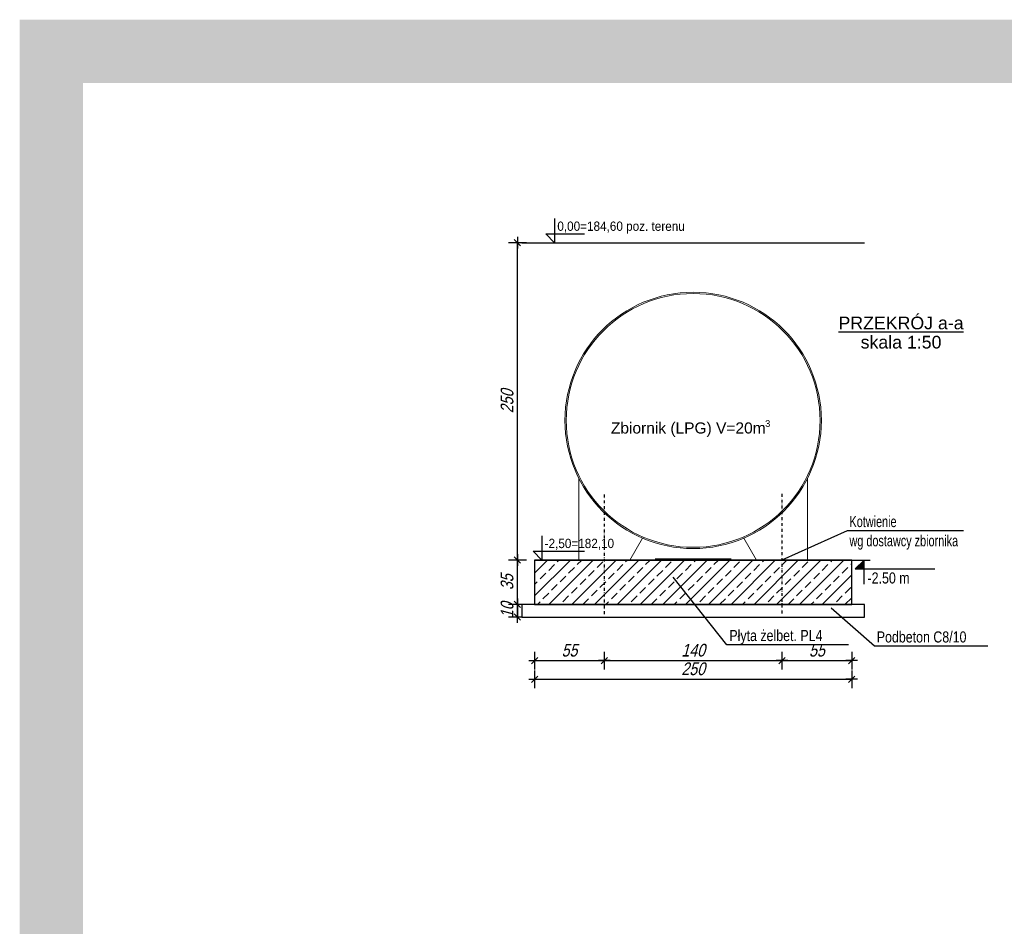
# Model space of a CAD drawing. Extents: x -2911 to 10058, y -5912 to -1002.
# Tile 2 of 43: x -2911 to -2136, y -4336 to -3621. Entities that reach past the tile are written whole.
import ezdxf
from ezdxf.enums import TextEntityAlignment as Align

# ---------------------------------------------------------------- set-up
doc = ezdxf.new("R2010")
doc.units = 0
doc.header["$LTSCALE"] = 1.125
doc.linetypes.add('DASHDOTX2', pattern=[2, 1, -0.5, 0, -0.5])
doc.layers.get('0').update_dxf_attribs({"linetype": 'CONTINUOUS'})
doc.layers.get('DEFPOINTS').update_dxf_attribs({"linetype": 'CONTINUOUS'})
for name, color, linetype, lineweight in [('--GT_Teksty średnie', 152, 'CONTINUOUS', 15), ('2', 82, 'CONTINUOUS', 15), ('Layer6', 252, 'CONTINUOUS', 9), ('TECHNOLOGIA', 9, 'CONTINUOUS', 13)]:
    doc.layers.add(name, color=color, linetype=linetype, lineweight=lineweight)
for name, color, linetype in [('--GT_Wymiary', 1, 'CONTINUOUS'), ('BZ_ODN', 1, 'CONTINUOUS'), ('BZ_PRS', 2, 'CONTINUOUS'), ('BZ_TXC', 1, 'CONTINUOUS'), ('BZ_WYM', 1, 'CONTINUOUS'), ('osie', 5, 'DASHDOTX2')]:
    doc.layers.add(name, color=color, linetype=linetype)
doc.styles.add('BIKWYM', font='arial.ttf', dxfattribs={"width": 0.8, "oblique": 15})
doc.styles.get("Standard").update_dxf_attribs({"font": 'arial.ttf'})
doc.dimstyles.new('BZ_KR_100', dxfattribs={"dimtxt": 20, "dimasz": 0.7, "dimexe": 7, "dimexo": 0, "dimgap": 0, "dimtad": 0, "dimdec": 1, "dimrnd": 0.5, "dimzin": 9, "dimdsep": 46, "dimtxsty": 'BIKWYM', "dimblk": 'WYM-KR', "dimcen": 0, "dimdle": 10, "dimclrd": 256, "dimclre": 256, "dimclrt": 256, "dimadec": 0, "dimazin": 0, "dimtfac": 0.033333, "dimtdec": 1, "dimtmove": 0, "dimatfit": 3, "dimldrblk": 'WYM-KR', "dimfxl": 7, "dimfxlon": 1, "dimtvp": 0.8, "dimtolj": 1, "dimarcsym": 0})

# ---------------------------------------------------------------- blocks, each defined once
blk = doc.blocks.new('WYM-KR')
at = {"linetype": 'ByBlock'}
blk.add_line((11.52, 0), (-11.52, 0), dxfattribs=at)
at = {"color": 7, "linetype": 'ByBlock'}
blk.add_line((6.24, 6.24), (-6.24, -6.24), dxfattribs=at)
blk = doc.blocks.new('*D884')
at = {"layer": '--GT_Wymiary', "lineweight": -2}
for p, q in [((-2505.78, -4134), (-2505.78, -4148)), ((-2255.78, -4134), (-2255.78, -4148)), ((-2505.38, -4141), (-2256.18, -4141))]:
    blk.add_line(p, q, dxfattribs=at)
at = {"layer": 'DEFPOINTS', "color": 0}
for p in [(-2505.78, -4082.05), (-2255.78, -4082.05), (-2255.78, -4141)]:
    blk.add_point(p, dxfattribs=at)
at = {"layer": '--GT_Wymiary', "linetype": 'ByBlock', "lineweight": -2, "xscale": 0.4, "yscale": 0.4, "zscale": 0.4, "rotation": 180}
blk.add_blockref('WYM-KR', (-2505.78, -4141), dxfattribs=at)
at = {"layer": '--GT_Wymiary', "linetype": 'ByBlock', "lineweight": -2, "xscale": 0.4, "yscale": 0.4, "zscale": 0.4}
blk.add_blockref('WYM-KR', (-2255.78, -4141), dxfattribs=at)
at = {"layer": '--GT_Wymiary', "insert": (-2380.78, -4132.83), "char_height": 10, "attachment_point": 5, "style": 'BIKWYM'}
blk.add_mtext('\\A1;250', dxfattribs=at)
blk = doc.blocks.new('ddddddddd')
at = {"layer": '2', "color": 8}
for p, q in [((-90, 64.16), (-90, 0)), ((90, 64.16), (90, 0)), ((-40.03, 17.27), (-50, 0)), ((40.03, 17.27), (50, 0))]:
    blk.add_line(p, q, dxfattribs=at)
for radius in [101, 100]:
    blk.add_circle((0, 110), radius, dxfattribs=at)
at = {"layer": 'osie', "color": 8, "ltscale": 2}
for p, q in [((-70, 51.57), (-70, -42.62)), ((70, 52.12), (70, -42.62))]:
    blk.add_line(p, q, dxfattribs=at)
blk = doc.blocks.new('*D885')
at = {"layer": '--GT_Wymiary', "lineweight": -2}
for p, q in [((-2515.78, -4082.05), (-2526.2, -4082.05)), ((-2519.2, -4091.65), (-2519.2, -4082.45)), ((-2515.78, -4092.05), (-2526.2, -4092.05))]:
    blk.add_line(p, q, dxfattribs=at)
at = {"layer": 'DEFPOINTS', "color": 0}
for p in [(-2519.2, -4082.05), (-2515.78, -4082.05), (-2515.78, -4092.05)]:
    blk.add_point(p, dxfattribs=at)
at = {"layer": '--GT_Wymiary', "linetype": 'ByBlock', "lineweight": -2, "xscale": 0.4, "yscale": 0.4, "zscale": 0.4}
for p, rotation in [((-2519.2, -4082.05), 90), ((-2519.2, -4092.05), 270)]:
    blk.add_blockref('WYM-KR', p, dxfattribs=dict(at, rotation=rotation))
at = {"layer": '--GT_Wymiary', "insert": (-2527.37, -4086.66), "char_height": 10, "attachment_point": 5, "rotation": 90, "style": 'BIKWYM'}
blk.add_mtext('\\A1;10', dxfattribs=at)
blk = doc.blocks.new('*D886')
at = {"layer": '--GT_Wymiary', "lineweight": -2}
for p, q in [((-2512.2, -4047.05), (-2526.2, -4047.05)), ((-2519.2, -4081.65), (-2519.2, -4047.45)), ((-2512.2, -4082.05), (-2526.2, -4082.05))]:
    blk.add_line(p, q, dxfattribs=at)
at = {"layer": 'DEFPOINTS', "color": 0}
for p in [(-2519.2, -4047.05), (-2505.78, -4047.05), (-2505.78, -4082.05)]:
    blk.add_point(p, dxfattribs=at)
at = {"layer": '--GT_Wymiary', "linetype": 'ByBlock', "lineweight": -2, "xscale": 0.4, "yscale": 0.4, "zscale": 0.4}
for p, rotation in [((-2519.2, -4047.05), 90), ((-2519.2, -4082.05), 270)]:
    blk.add_blockref('WYM-KR', p, dxfattribs=dict(at, rotation=rotation))
at = {"layer": '--GT_Wymiary', "insert": (-2527.38, -4064.55), "char_height": 10, "attachment_point": 5, "rotation": 90, "style": 'BIKWYM'}
blk.add_mtext('\\A1;35', dxfattribs=at)
blk = doc.blocks.new('*D887')
at = {"layer": '--GT_Wymiary', "lineweight": -2}
for p, q in [((-2512.2, -3797.05), (-2526.2, -3797.05)), ((-2519.2, -4046.65), (-2519.2, -3797.45)), ((-2512.2, -4047.05), (-2526.2, -4047.05))]:
    blk.add_line(p, q, dxfattribs=at)
at = {"layer": 'DEFPOINTS', "color": 0}
for p in [(-2519.2, -3797.05), (-2495.78, -3797.05), (-2505.78, -4047.05)]:
    blk.add_point(p, dxfattribs=at)
at = {"layer": '--GT_Wymiary', "linetype": 'ByBlock', "lineweight": -2, "xscale": 0.4, "yscale": 0.4, "zscale": 0.4}
for p, rotation in [((-2519.2, -3797.05), 90), ((-2519.2, -4047.05), 270)]:
    blk.add_blockref('WYM-KR', p, dxfattribs=dict(at, rotation=rotation))
at = {"layer": '--GT_Wymiary', "insert": (-2527.37, -3922.05), "char_height": 10, "attachment_point": 5, "rotation": 90, "style": 'BIKWYM'}
blk.add_mtext('\\A1;250', dxfattribs=at)
blk = doc.blocks.new('*D888')
at = {"layer": '--GT_Wymiary', "lineweight": -2}
for p, q in [((-2505.78, -4119.35), (-2505.78, -4133.35)), ((-2450.78, -4119.35), (-2450.78, -4133.35)), ((-2505.38, -4126.35), (-2451.18, -4126.35))]:
    blk.add_line(p, q, dxfattribs=at)
at = {"layer": 'DEFPOINTS', "color": 0}
for p in [(-2505.78, -4082.05), (-2450.78, -4089.67), (-2450.78, -4126.35)]:
    blk.add_point(p, dxfattribs=at)
at = {"layer": '--GT_Wymiary', "linetype": 'ByBlock', "lineweight": -2, "xscale": 0.4, "yscale": 0.4, "zscale": 0.4, "rotation": 180}
blk.add_blockref('WYM-KR', (-2505.78, -4126.35), dxfattribs=at)
at = {"layer": '--GT_Wymiary', "linetype": 'ByBlock', "lineweight": -2, "xscale": 0.4, "yscale": 0.4, "zscale": 0.4}
blk.add_blockref('WYM-KR', (-2450.78, -4126.35), dxfattribs=at)
at = {"layer": '--GT_Wymiary', "insert": (-2478.28, -4118.21), "char_height": 10, "attachment_point": 5, "style": 'BIKWYM'}
blk.add_mtext('\\A1;55', dxfattribs=at)
blk = doc.blocks.new('*D889')
at = {"layer": '--GT_Wymiary', "lineweight": -2}
for p, q in [((-2450.78, -4119.35), (-2450.78, -4133.35)), ((-2310.78, -4119.35), (-2310.78, -4133.35)), ((-2450.38, -4126.35), (-2311.18, -4126.35))]:
    blk.add_line(p, q, dxfattribs=at)
at = {"layer": 'DEFPOINTS', "color": 0}
for p in [(-2450.78, -4092.05), (-2310.78, -4092.05), (-2310.78, -4126.35)]:
    blk.add_point(p, dxfattribs=at)
at = {"layer": '--GT_Wymiary', "linetype": 'ByBlock', "lineweight": -2, "xscale": 0.4, "yscale": 0.4, "zscale": 0.4, "rotation": 180}
blk.add_blockref('WYM-KR', (-2450.78, -4126.35), dxfattribs=at)
at = {"layer": '--GT_Wymiary', "linetype": 'ByBlock', "lineweight": -2, "xscale": 0.4, "yscale": 0.4, "zscale": 0.4}
blk.add_blockref('WYM-KR', (-2310.78, -4126.35), dxfattribs=at)
at = {"layer": '--GT_Wymiary', "insert": (-2380.78, -4118.18), "char_height": 10, "attachment_point": 5, "style": 'BIKWYM'}
blk.add_mtext('\\A1;140', dxfattribs=at)
blk = doc.blocks.new('*D890')
at = {"layer": '--GT_Wymiary', "lineweight": -2}
for p, q in [((-2310.78, -4119.35), (-2310.78, -4133.35)), ((-2255.78, -4119.35), (-2255.78, -4133.35)), ((-2310.38, -4126.35), (-2256.18, -4126.35))]:
    blk.add_line(p, q, dxfattribs=at)
at = {"layer": 'DEFPOINTS', "color": 0}
for p in [(-2255.78, -4082.05), (-2310.78, -4092.05), (-2255.78, -4126.35)]:
    blk.add_point(p, dxfattribs=at)
at = {"layer": '--GT_Wymiary', "linetype": 'ByBlock', "lineweight": -2, "xscale": 0.4, "yscale": 0.4, "zscale": 0.4, "rotation": 180}
blk.add_blockref('WYM-KR', (-2310.78, -4126.35), dxfattribs=at)
at = {"layer": '--GT_Wymiary', "linetype": 'ByBlock', "lineweight": -2, "xscale": 0.4, "yscale": 0.4, "zscale": 0.4}
blk.add_blockref('WYM-KR', (-2255.78, -4126.35), dxfattribs=at)
at = {"layer": '--GT_Wymiary', "insert": (-2283.28, -4118.21), "char_height": 10, "attachment_point": 5, "style": 'BIKWYM'}
blk.add_mtext('\\A1;55', dxfattribs=at)

msp = doc.modelspace()

# ---------------------------------------------------------------- hatches: boundary and pattern name
at = {"layer": 'Layer6'}
h = msp.add_hatch(dxfattribs=at)
h.set_pattern_fill('ANSI33', color=256, scale=2, angle=360, style=0)
h.set_pattern_definition([(45, (-2299.294, 10.609), (-8.980256, 8.980256), []), (45, (-2290.314, 10.609), (-8.980256, 8.980256), [6.35, -3.175])])
h.paths.add_polyline_path([(-2331.24, -4047.05), (-2505.78, -4047.05), (-2505.78, -4082.24), (-2331.24, -4082.24), (-2331.24, -4047.05)], is_closed=False)
h.paths.add_polyline_path([(-2255.78, -4046.96), (-2331.24, -4047.05), (-2331.24, -4082.24), (-2255.78, -4082.15), (-2255.78, -4046.96)], is_closed=False)

# ---------------------------------------------------------------- linework, layer by layer
at = {"layer": '--GT_Teksty średnie', "const_width": 50, "elevation": 0.57}
msp.add_lwpolyline([(-2886.44, -3646.27), (-1645.6, -3646.27), (-1645.6, -4969.35), (-2886.44, -4969.35)], close=True, dxfattribs=at)
at = {"layer": '--GT_Wymiary'}
for p, q in [((-2519.2, -4082.4, 0.57), (-2519.2, -4091.7, 0.57)), ((-2462.43, -4126.35, 0.57), (-2299.13, -4126.35, 0.57)), ((-2298.43, -4126.35, 0.57), (-2266.13, -4126.35, 0.57))]:
    msp.add_line(p, q, dxfattribs=at)
for p, q in [((-2245.78, -4082.05, 0.57), (-2515.78, -4082.05, 0.57)), ((-2515.78, -4082.05, 0.57), (-2515.78, -4092.05, 0.57)), ((-2245.78, -4092.05, 0.57), (-2245.78, -4082.05, 0.57)), ((-2515.78, -4092.05, 0.57), (-2245.78, -4092.05, 0.57))]:
    msp.add_line(p, q)
at = {"layer": 'BZ_ODN', "ltscale": 0.1}
for p, q in [((-2259.46, -4024, 0.57), (-2310.78, -4047.05, 0.57)), ((-2167.72, -4024, 0.57), (-2259.46, -4024, 0.57)), ((-2354.12, -4113.8, 0.57), (-2396.47, -4060.44, 0.57)), ((-2237.96, -4114.92, 0.57), (-2271.94, -4085.04, 0.57)), ((-2258.41, -4113.8, 0.57), (-2354.12, -4113.8, 0.57)), ((-2148.52, -4114.92, 0.57), (-2237.96, -4114.92, 0.57))]:
    msp.add_line(p, q, dxfattribs=at)
at = {"layer": 'BZ_PRS'}
for p, q in [((-2515.78, -3797.05, 0.57), (-2245.78, -3797.05, 0.57)), ((-2505.78, -4047.05, 0.57), (-2255.78, -4047.05, 0.57)), ((-2505.78, -4047.05, 0.57), (-2255.78, -4047.05, 0.57)), ((-2505.78, -4082.05, 0.57), (-2255.78, -4082.05, 0.57)), ((-2255.78, -4082.05, 0.57), (-2505.78, -4082.05, 0.57))]:
    msp.add_line(p, q, dxfattribs=at)
at = {"layer": 'BZ_PRS', "elevation": 0.57}
msp.add_lwpolyline([(-2505.78, -4082.05), (-2255.78, -4082.05), (-2255.78, -4047.05), (-2505.78, -4047.05)], close=True, dxfattribs=at)
at = {"layer": 'BZ_TXC', "color": 8}
msp.add_solid([(-2253, -4054.05, 0.57), (-2246, -4054.05, 0.57), (-2246, -4047.05, 0.57)], dxfattribs=at)
at = {"layer": 'BZ_WYM'}
for p, q in [((-2489.95, -3778.05, 0.57), (-2489.95, -3797.05, 0.57)), ((-2489.95, -3797.05, 0.57), (-2496.95, -3790.05, 0.57)), ((-2496.95, -3790.05, 0.57), (-2489.95, -3790.05, 0.57)), ((-2489.95, -3790.05, 0.57), (-2466.49, -3790.05, 0.57)), ((-2499.95, -4028.05, 0.57), (-2499.95, -4047.05, 0.57)), ((-2499.95, -4047.05, 0.57), (-2506.95, -4040.05, 0.57)), ((-2506.95, -4040.05, 0.57), (-2499.95, -4040.05, 0.57)), ((-2499.95, -4040.05, 0.57), (-2466.49, -4040.05, 0.57)), ((-2246, -4047.05, 0.57), (-2253, -4054.05, 0.57)), ((-2246, -4066.05, 0.57), (-2246, -4047.05, 0.57)), ((-2253, -4054.05, 0.57), (-2246, -4054.05, 0.57)), ((-2246, -4054.05, 0.57), (-2190.35, -4054.05, 0.57))]:
    msp.add_line(p, q, dxfattribs=at)
at = {"layer": 'BZ_WYM', "ltscale": 0.1}
msp.add_line((-2255.78, -4047.05, 0.57), (-2241.32, -4047.05, 0.57), dxfattribs=at)
at = {"layer": 'TECHNOLOGIA'}
for p, q in [((-2309.78, -4047.05, 0.57), (-2451.78, -4047.05, 0.57)), ((-2350.78, -4046.05, 0.57), (-2410.78, -4046.05, 0.57)), ((-2350.78, -4046.05, 0.57), (-2410.78, -4046.05, 0.57)), ((-2410.78, -4047.05, 0.57), (-2350.78, -4047.05, 0.57)), ((-2410.78, -4047.05, 0.57), (-2350.78, -4047.05, 0.57))]:
    msp.add_line(p, q, dxfattribs=at)
at = {"layer": 'TECHNOLOGIA', "linetype": 'Continuous'}
for points in [[(-2410.78, -4047.05, 0.57), (-2410.78, -4046.05, 0.57), (-2380.78, -4047.05, 0.57)], [(-2380.78, -4047.05, 0.57), (-2410.78, -4046.05, 0.57), (-2380.78, -4046.05, 0.57)], [(-2410.78, -4047.05, 0.57), (-2410.78, -4046.05, 0.57), (-2380.78, -4047.05, 0.57)], [(-2380.78, -4047.05, 0.57), (-2410.78, -4046.05, 0.57), (-2380.78, -4046.05, 0.57)], [(-2380.78, -4047.05, 0.57), (-2380.78, -4046.05, 0.57), (-2350.78, -4047.05, 0.57)], [(-2350.78, -4047.05, 0.57), (-2380.78, -4046.05, 0.57), (-2350.78, -4046.05, 0.57)], [(-2380.78, -4047.05, 0.57), (-2380.78, -4046.05, 0.57), (-2350.78, -4047.05, 0.57)], [(-2350.78, -4047.05, 0.57), (-2380.78, -4046.05, 0.57), (-2350.78, -4046.05, 0.57)]]:
    msp.add_solid(points, dxfattribs=at)

# ---------------------------------------------------------------- block references
at = {"layer": 'BZ_PRS'}
msp.add_blockref('ddddddddd', (-2380.78, -4047.05, 0.57), dxfattribs=at)

# ---------------------------------------------------------------- texts
at = {"layer": 'BZ_TXC', "color": 7, "linetype": 'Continuous', "width": 0.9}
for s, p in [('0,00=184,60 poz. terenu', (-2487.8, -3787.66, 0.57)), ('-2,50=182,10', (-2497.8, -4037.66, 0.57))]:
    msp.add_text(s, height=7.35, dxfattribs=at).set_placement(p)
at = {"layer": 'BZ_TXC', "color": 7, "linetype": 'Continuous'}
for s, height, p in [('Zbiornik (LPG) V=20m', 8.75, (-2445.59, -3947.37, 0.57)), ('3', 5.25, (-2324.06, -3942.12, 0.57))]:
    msp.add_text(s, height=height, dxfattribs=at).set_placement(p)
at = {"layer": 'BZ_TXC'}
for s, width, p in [('Kotwienie', 0.7, (-2257.6, -4021.12, 0.57)), ('wg dostawcy zbiornika', 0.7, (-2257.6, -4036.25, 0.57)), ('-2.50 m', 0.8, (-2243.38, -4065.57, 0.57)), ('Podbeton C8/10', 0.8, (-2236.11, -4112.04, 0.57))]:
    msp.add_text(s, height=8.75, dxfattribs=dict(at, width=width)).set_placement(p)
at = {"layer": 'BZ_TXC', "color": 7, "width": 0.8}
msp.add_text('Płyta żelbet. PL4', height=8.75, dxfattribs=at).set_placement((-2352.26, -4110.92, 0.57))
at = {"layer": 'BZ_WYM', "color": 2, "ltscale": 0.1}
for s, p in [('%%uPRZEKRÓJ a-a', (-2216.98, -3865.25, 0.57)), ('skala 1:50', (-2216.98, -3880.38, 0.57))]:
    msp.add_text(s, height=10, dxfattribs=at).set_placement(p, align=Align.CENTER)

# ---------------------------------------------------------------- dimensions: what is measured, and where the dimension line sits
at = {"layer": '--GT_Wymiary'}
for base, p1, p2, picture, middle in [((-2519.2, -3797.05, 0.57), (-2505.78, -4047.05, 0.57), (-2495.78, -3797.05, 0.57), '*D887', (-2527.37, -3922.05, 0.57)), ((-2519.2, -4047.05, 0.57), (-2505.78, -4082.05, 0.57), (-2505.78, -4047.05, 0.57), '*D886', (-2527.38, -4064.55, 0.57))]:
    dim = msp.add_linear_dim(base=base, p1=p1, p2=p2, angle=90, dimstyle='BZ_KR_100', override={"dimtxt": 10, "dimasz": 0.4, "dimtxsty": 'BIKWYM', "dimldrblk": 'WYM-KR'}, dxfattribs=at)
    dim.commit()
    dim.dimension.update_dxf_attribs({"geometry": picture, "text_midpoint": middle})
dim = msp.add_linear_dim(base=(-2519.2, -4082.05, 0.57), p1=(-2515.78, -4092.05, 0.57), p2=(-2515.78, -4082.05, 0.57), angle=90, dimstyle='BZ_KR_100', override={"dimtxt": 10, "dimasz": 0.4}, dxfattribs=at)
dim.commit()
dim.dimension.update_dxf_attribs({"geometry": '*D885', "text_midpoint": (-2519.2, -4086.66, 0.57), "dimtype": 160})
for base, p1, p2, picture, middle in [((-2255.78, -4141, 0.57), (-2505.78, -4082.05, 0.57), (-2255.78, -4082.05, 0.57), '*D884', (-2380.78, -4132.83, 0.57)), ((-2450.78, -4126.35, 0.57), (-2505.78, -4082.05, 0.57), (-2450.78, -4089.67, 0.57), '*D888', (-2478.28, -4118.21, 0.57)), ((-2255.78, -4126.35, 0.57), (-2310.78, -4092.05, 0.57), (-2255.78, -4082.05, 0.57), '*D890', (-2283.28, -4118.21, 0.57)), ((-2310.78, -4126.35, 0.57), (-2450.78, -4092.05, 0.57), (-2310.78, -4092.05, 0.57), '*D889', (-2380.78, -4118.18, 0.57))]:
    dim = msp.add_linear_dim(base=base, p1=p1, p2=p2, dimstyle='BZ_KR_100', override={"dimtxt": 10, "dimasz": 0.4, "dimtxsty": 'BIKWYM', "dimldrblk": 'WYM-KR'}, dxfattribs=at)
    dim.commit()
    dim.dimension.update_dxf_attribs({"geometry": picture, "text_midpoint": middle})

doc.saveas('drawing.dxf')
